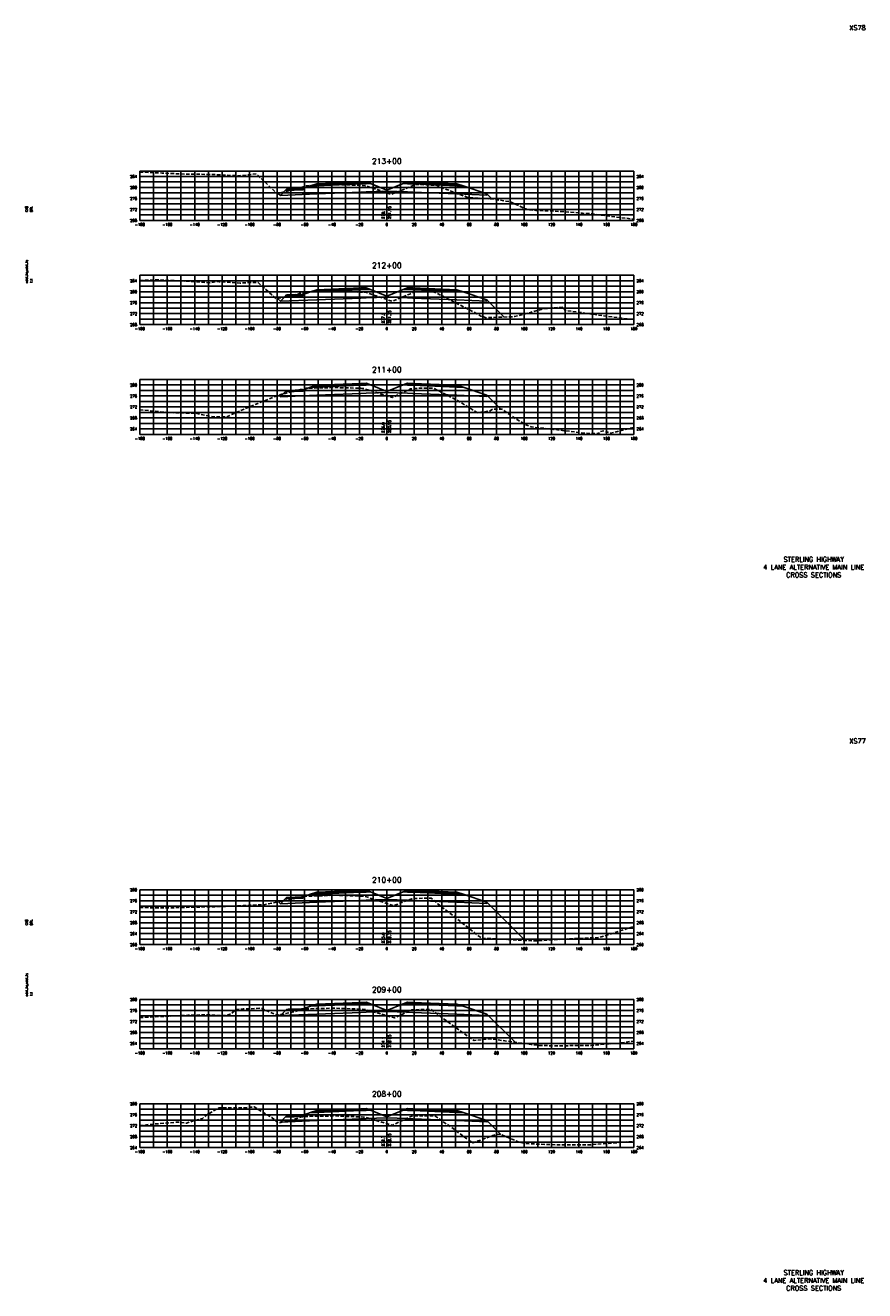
# Model space of a CAD drawing. Extents: x 37 to 9410, y 16 to 8218.
# Tile 50 of 110: x 2957 to 3568, y 6256 to 7178. Entities that reach past the tile are written whole.
import ezdxf
from ezdxf.enums import TextEntityAlignment as Align

# ---------------------------------------------------------------- set-up
doc = ezdxf.new("R2010")
doc.units = 0
doc.header["$LTSCALE"] = 20
doc.header["$MEASUREMENT"] = 0
doc.linetypes.add('HIDDEN_050%', pattern=[0.1875, 0.125, -0.0625])
for name, color, linetype in [('S-AT-TXT175', 6, 'Continuous'), ('S-AT-TXT80', 1, 'Continuous'), ('XDATUM', 3, 'Continuous'), ('XEG', 1, 'HIDDEN_050%'), ('XFG', 2, 'Continuous'), ('XGRID', 251, 'Continuous'), ('XGRIDT', 2, 'Continuous'), ('XREF-BORDER', 7, 'Continuous')]:
    doc.layers.add(name, color=color, linetype=linetype)
doc.styles.add('L100', font='simplex.shx', dxfattribs={"height": 2})
doc.styles.add('L175', font='ROMANSM.shx', dxfattribs={"height": 3.5})
doc.styles.add('L80', font='ROMANSM.shx', dxfattribs={"height": 1.6})

# ---------------------------------------------------------------- blocks, each defined once
blk = doc.blocks.new('03025_00_att1')
at = {"layer": 'S-AT-TXT175', "style": 'L175'}
for tag, p in [('NUM', (32.402, 20.822)), ('LINE1', (30.64, 1.444)), ('LINE2', (30.64, 1.161)), ('LINE3', (30.64, 0.877))]:
    blk.add_attdef(tag, text='', height=0.175, dxfattribs=at).set_placement(p, align=Align.CENTER)
at = {"layer": 'S-AT-TXT80', "style": 'L80'}
for tag, p in [('DESIGNED', (2.094, 14.201)), ('CHECKED', (2.265, 14.201)), ('DRAFTED', (2.436, 14.201)), ('PCTB', (2.094, 11.605)), ('PSCALE', (2.265, 11.605)), ('PVIEW', (2.436, 11.605))]:
    blk.add_attdef(tag, p, '', height=0.08, rotation=90, dxfattribs=at)

msp = doc.modelspace()

# ---------------------------------------------------------------- linework, layer by layer
at = {"layer": 'XDATUM', "flags": 128}
for points in [[(3140.91, 7055.71), (3142.41, 7054.21), (3169, 7055.27), (3201, 7056.55), (3205, 7056.71), (3220, 7057.31), (3235, 7056.71), (3239, 7056.55), (3271, 7055.27), (3293, 7054.39), (3293, 7055.28), (3296.71, 7051.57)], [(3140.34, 6979.09), (3142.41, 6977.02), (3169, 6978.09), (3201, 6979.37), (3205, 6979.53), (3220, 6980.13), (3235, 6979.53), (3239, 6979.37), (3271, 6978.09), (3293, 6977.21), (3293, 6978.09), (3305.55, 6965.54)], [(3141.36, 6908.48), (3142.41, 6907.42), (3169, 6908.49), (3201, 6909.77), (3205, 6909.93), (3220, 6910.53), (3235, 6909.93), (3239, 6909.77), (3271, 6908.49), (3293, 6907.61), (3293, 6908.49), (3303.06, 6898.43)], [(3141.01, 6539.22), (3142.41, 6537.82), (3169, 6538.89), (3201, 6540.17), (3205, 6540.33), (3220, 6540.93), (3235, 6540.33), (3239, 6540.17), (3271, 6538.89), (3293, 6538.01), (3293, 6538.89), (3320.85, 6511.04)], [(3141.75, 6456.88), (3142.41, 6456.22), (3169, 6457.29), (3201, 6458.57), (3205, 6458.73), (3220, 6459.33), (3235, 6458.73), (3239, 6458.57), (3271, 6457.29), (3293, 6456.41), (3293, 6457.29), (3313.42, 6436.88)], [(3142.02, 6378.23), (3142.41, 6378.62), (3169, 6379.69), (3201, 6380.97), (3205, 6381.13), (3220, 6381.73), (3235, 6381.13), (3239, 6380.97), (3271, 6379.69), (3293, 6378.81), (3293, 6379.69), (3303.04, 6369.65)]]:
    msp.add_lwpolyline(points, dxfattribs=at)
at = {"layer": 'XEG', "flags": 128}
for points in [[(3040, 7071.23), (3056.33, 7070.49), (3073.92, 7069.73), (3091.01, 7069.51), (3095.86, 7069.33), (3111.78, 7068.54), (3112.95, 7068.54), (3114.28, 7068.7), (3119.9, 7069.33), (3124.89, 7069.83), (3129.44, 7065.61), (3140.03, 7055.49), (3152.32, 7058.5), (3154.59, 7059.05), (3159.15, 7060.44), (3160.51, 7060.95), (3160.76, 7061.05), (3161.4, 7061.28), (3172.1, 7061.78), (3181.72, 7062.12), (3197.78, 7061.68), (3201.21, 7061.56), (3204.29, 7061.25), (3204.68, 7061.22), (3220, 7056.1), (3221.94, 7055.46), (3223.44, 7054.96), (3239.88, 7061.82), (3240.98, 7062.28), (3242.25, 7062.2), (3255.02, 7061.65), (3256.08, 7061.64), (3258.92, 7060.31), (3278.88, 7052.79), (3295.49, 7051.75), (3309.68, 7049.67), (3321.19, 7044.35), (3322.42, 7043.88), (3328.47, 7043.33), (3349.12, 7042.38), (3362.68, 7041.19), (3367.46, 7040.91), (3368.16, 7040.99), (3369.39, 7040.8), (3375.28, 7039.99), (3400, 7036.87)], [(3040, 6992.28), (3053.03, 6992.65), (3080.74, 6991.36), (3091.04, 6990.55), (3096.54, 6991.5), (3097.74, 6991.27), (3109.57, 6990.55), (3110.04, 6990.52), (3110.12, 6990.52), (3113.08, 6990.32), (3122.25, 6990.83), (3126.2, 6990.61), (3136.23, 6981.8), (3139.25, 6978.86), (3140.41, 6979.11), (3155.25, 6982.27), (3156.4, 6982.65), (3159.57, 6983.21), (3160.18, 6983.39), (3161.19, 6983.74), (3166.74, 6983.89), (3182.02, 6984.34), (3195.71, 6983.88), (3201.21, 6983.69), (3202.55, 6983.59), (3204.98, 6983.49), (3218.69, 6978.78), (3220, 6978.33), (3224.03, 6976.98), (3236.73, 6982.28), (3240.1, 6983.85), (3246.03, 6984.02), (3247.41, 6984.02), (3254.57, 6983.78), (3285.56, 6967.99), (3288.62, 6966.21), (3292.5, 6965.04), (3313.14, 6965.83), (3324.59, 6968.9), (3333.21, 6971.29), (3341.56, 6972.3), (3348.62, 6972.67), (3350.04, 6970.4), (3394.11, 6964.24), (3396.31, 6964.11), (3399.44, 6963.94), (3400, 6963.86)], [(3040, 6897.97), (3060.65, 6895.88), (3081.18, 6895.37), (3090.76, 6893.21), (3094.68, 6892.89), (3096.35, 6892.85), (3103.2, 6892.76), (3108.68, 6895.22), (3126.02, 6902.54), (3130.34, 6904.31), (3137.91, 6907.31), (3143.45, 6909.19), (3154.59, 6912.26), (3156.74, 6912.66), (3160.67, 6913.49), (3161.01, 6913.57), (3161.31, 6913.61), (3170.9, 6913.86), (3178.3, 6914.04), (3181.84, 6914.14), (3195.63, 6913.79), (3201.08, 6913.64), (3202.35, 6913.53), (3203.26, 6913.39), (3211.48, 6910.84), (3220, 6908.09), (3224.06, 6906.78), (3229.23, 6909.37), (3237.32, 6913.21), (3242.63, 6913.57), (3248.28, 6913.74), (3254.01, 6913.65), (3270.93, 6905.05), (3286.28, 6895.73), (3295.29, 6897.22), (3297.11, 6898.38), (3303.71, 6898.44), (3314.88, 6890.72), (3321.97, 6886.63), (3325.1, 6885.44), (3341.56, 6883.61), (3366.79, 6880.64), (3374.57, 6880.61), (3375.05, 6881.97), (3378.13, 6882.63), (3383.11, 6880.8), (3400, 6885.09)], [(3040, 6535.02), (3060.29, 6534.8), (3092.1, 6535.61), (3096.18, 6535.63), (3097.31, 6535.68), (3115.65, 6536.41), (3118.83, 6536.58), (3120.67, 6536.77), (3130.28, 6537.09), (3151.25, 6541.26), (3153.6, 6541.79), (3154.6, 6541.98), (3157.23, 6542.54), (3158, 6542.73), (3159.79, 6543.26), (3170.45, 6543.61), (3175.29, 6543.71), (3177.32, 6543.84), (3181.95, 6544.02), (3184.52, 6543.94), (3201.12, 6543.41), (3203.3, 6543.31), (3203.89, 6543.26), (3206.18, 6542.5), (3220, 6538.04), (3225.14, 6536.38), (3226.67, 6536.98), (3238.12, 6541.5), (3239.46, 6541.61), (3250.44, 6541.91), (3252.29, 6541.94), (3259.28, 6536.13), (3289, 6512.7), (3321.47, 6511.01), (3326.46, 6510.68), (3358.13, 6512.46), (3371.73, 6512.98), (3374.78, 6513.11), (3400, 6521.25)], [(3040, 6454.83), (3074.97, 6456.5), (3090.3, 6456.94), (3098.3, 6456.44), (3102.74, 6456.35), (3105.77, 6457.19), (3110.27, 6460.6), (3115.34, 6461.16), (3123.97, 6461.38), (3127.72, 6461.65), (3128.98, 6461.38), (3139.86, 6456.55), (3143.27, 6457.15), (3152.42, 6458.93), (3156.97, 6460.51), (3158.32, 6460.98), (3160.74, 6461.17), (3161.52, 6461.23), (3172, 6461.45), (3181.38, 6461.67), (3186.49, 6461.5), (3201.12, 6461), (3203.88, 6460.69), (3204.49, 6460.64), (3220, 6456.18), (3223.04, 6455.31), (3225.52, 6454.58), (3236.33, 6459.56), (3238.19, 6460.41), (3240.13, 6460.51), (3249.45, 6460.75), (3252.3, 6460.69), (3261.68, 6453.75), (3283.57, 6438.07), (3294.01, 6439.35), (3300.54, 6438.65), (3325.15, 6435.26), (3329.81, 6434.59), (3341.21, 6434.25), (3368.57, 6434.47), (3378.26, 6435.43), (3382.68, 6435.66), (3387.75, 6435.89), (3400, 6437.72)], [(3040, 6376.04), (3047.54, 6376.92), (3067.54, 6378.64), (3073.93, 6377.76), (3079.55, 6379.71), (3085.64, 6381.22), (3088.85, 6383.92), (3097.78, 6389.14), (3110.69, 6388.94), (3111.76, 6388.99), (3113.02, 6388.91), (3123.39, 6389.69), (3136.23, 6381.87), (3140.63, 6377.93), (3142.71, 6378.38), (3150.98, 6380.06), (3155.52, 6381.71), (3157.83, 6382.5), (3160.3, 6382.69), (3161.25, 6382.78), (3170.91, 6382.93), (3181.59, 6383.11), (3187.84, 6382.88), (3201.01, 6382.44), (3203.01, 6382.28), (3204.67, 6382.18), (3218.36, 6377.99), (3220, 6377.48), (3223.94, 6376.24), (3234.03, 6381.03), (3238.84, 6383.26), (3242.42, 6383.3), (3251.84, 6383.25), (3255.04, 6383.24), (3267.04, 6374.75), (3282.64, 6363.44), (3296.47, 6368.49), (3299.8, 6369.59), (3302.85, 6369.73), (3315.83, 6364.24), (3322.15, 6362.92), (3344.83, 6362), (3349.54, 6362.08), (3354.89, 6362.1), (3368.42, 6362.15), (3399.7, 6364.54), (3400, 6364.56)]]:
    msp.add_lwpolyline(points, dxfattribs=at)
at = {"layer": 'XFG', "flags": 128}
for points in [[(3220, 7058.05), (3208.05, 7062.83), (3205, 7062.71), (3201, 7062.55), (3169, 7061.27), (3164.43, 7061.09), (3159, 7059.28), (3159, 7058.28), (3145.96, 7057.76), (3142.41, 7054.21), (3169, 7055.27), (3201, 7056.55), (3205, 7056.71), (3220, 7057.31), (3220, 7058.05)], [(3159, 7059.28), (3158, 7059.24), (3158, 7058.9), (3148, 7058.5), (3148, 7058.84), (3147, 7058.8), (3145.96, 7057.76), (3159, 7058.28), (3159, 7059.28)], [(3158, 7059.24), (3148, 7058.84), (3148, 7058.5), (3158, 7058.9), (3158, 7059.24)], [(3205, 7063.05), (3201, 7062.89), (3169, 7061.61), (3169, 7062.61), (3164.43, 7061.09), (3169, 7061.27), (3201, 7062.55), (3205, 7062.71), (3208.05, 7062.83), (3205, 7064.05), (3205, 7063.05)], [(3205, 7064.05), (3201, 7063.89), (3169, 7062.61), (3169, 7062.27), (3201, 7063.55), (3205, 7063.71), (3205, 7064.05)], [(3205, 7063.71), (3201, 7063.55), (3169, 7062.27), (3169, 7061.61), (3201, 7062.89), (3205, 7063.05), (3205, 7063.71)], [(3220, 7058.05), (3231.95, 7062.83), (3235, 7062.71), (3239, 7062.55), (3271, 7061.27), (3275.57, 7061.09), (3293, 7055.28), (3293, 7054.39), (3271, 7055.27), (3239, 7056.55), (3235, 7056.71), (3220, 7057.31)], [(3235, 7064.05), (3231.95, 7062.83), (3235, 7062.71), (3239, 7062.55), (3271, 7061.27), (3275.57, 7061.09), (3271, 7062.61), (3271, 7061.61), (3239, 7062.89), (3235, 7063.05), (3235, 7064.05)], [(3235, 7064.05), (3235, 7063.71), (3239, 7063.55), (3271, 7062.27), (3271, 7062.61), (3239, 7063.89), (3235, 7064.05)], [(3235, 7063.71), (3235, 7063.05), (3239, 7062.89), (3271, 7061.61), (3271, 7062.27), (3239, 7063.55), (3235, 7063.71)], [(3142.41, 7054.21), (3142.41, 7054.21), (3140.91, 7055.71)], [(3293, 7055.28), (3293, 7055.28), (3296.71, 7051.57)], [(3220, 6980.87), (3208.05, 6985.65), (3205, 6985.53), (3201, 6985.37), (3169, 6984.09), (3164.43, 6983.9), (3159, 6982.09), (3159, 6981.09), (3145.96, 6980.57), (3142.41, 6977.02), (3169, 6978.09), (3201, 6979.37), (3205, 6979.53), (3220, 6980.13), (3220, 6980.87)], [(3205, 6985.87), (3201, 6985.71), (3169, 6984.43), (3169, 6985.43), (3164.43, 6983.9), (3169, 6984.09), (3201, 6985.37), (3205, 6985.53), (3208.05, 6985.65), (3205, 6986.87), (3205, 6985.87)], [(3205, 6986.87), (3201, 6986.71), (3169, 6985.43), (3169, 6985.09), (3201, 6986.37), (3205, 6986.53), (3205, 6986.87)], [(3205, 6986.53), (3201, 6986.37), (3169, 6985.09), (3169, 6984.43), (3201, 6985.71), (3205, 6985.87), (3205, 6986.53)], [(3220, 6980.87), (3231.95, 6985.65), (3235, 6985.53), (3239, 6985.37), (3271, 6984.09), (3275.57, 6983.9), (3293, 6978.09), (3293, 6977.21), (3271, 6978.09), (3239, 6979.37), (3235, 6979.53), (3220, 6980.13)], [(3235, 6986.87), (3231.95, 6985.65), (3235, 6985.53), (3239, 6985.37), (3271, 6984.09), (3275.57, 6983.9), (3271, 6985.43), (3271, 6984.43), (3239, 6985.71), (3235, 6985.87), (3235, 6986.87)], [(3235, 6986.87), (3235, 6986.53), (3239, 6986.37), (3271, 6985.09), (3271, 6985.43), (3239, 6986.71), (3235, 6986.87)], [(3235, 6986.53), (3235, 6985.87), (3239, 6985.71), (3271, 6984.43), (3271, 6985.09), (3239, 6986.37), (3235, 6986.53)], [(3142.41, 6977.02), (3142.41, 6977.02), (3140.34, 6979.09)], [(3159, 6982.09), (3158, 6982.05), (3158, 6981.71), (3148, 6981.31), (3148, 6981.65), (3147, 6981.61), (3145.96, 6980.57), (3159, 6981.09), (3159, 6982.09)], [(3158, 6982.05), (3148, 6981.65), (3148, 6981.31), (3158, 6981.71), (3158, 6982.05)], [(3293, 6978.09), (3293, 6978.09), (3305.55, 6965.54)], [(3220, 6911.27), (3208.05, 6916.05), (3205, 6915.93), (3201, 6915.77), (3169, 6914.49), (3164.43, 6914.3), (3159, 6912.49), (3159, 6911.49), (3145.96, 6910.97), (3142.41, 6907.42), (3169, 6908.49), (3201, 6909.77), (3205, 6909.93), (3220, 6910.53), (3220, 6911.27)], [(3159, 6912.49), (3158, 6912.45), (3158, 6912.11), (3148, 6911.71), (3148, 6912.05), (3147, 6912.01), (3145.96, 6910.97), (3159, 6911.49), (3159, 6912.49)], [(3158, 6912.45), (3148, 6912.05), (3148, 6911.71), (3158, 6912.11), (3158, 6912.45)], [(3205, 6916.27), (3201, 6916.11), (3169, 6914.83), (3169, 6915.83), (3164.43, 6914.3), (3169, 6914.49), (3201, 6915.77), (3205, 6915.93), (3208.05, 6916.05), (3205, 6917.27), (3205, 6916.27)], [(3205, 6917.27), (3201, 6917.11), (3169, 6915.83), (3169, 6915.49), (3201, 6916.77), (3205, 6916.93), (3205, 6917.27)], [(3205, 6916.93), (3201, 6916.77), (3169, 6915.49), (3169, 6914.83), (3201, 6916.11), (3205, 6916.27), (3205, 6916.93)], [(3220, 6911.27), (3231.95, 6916.05), (3235, 6915.93), (3239, 6915.77), (3271, 6914.49), (3275.57, 6914.3), (3293, 6908.49), (3293, 6907.61), (3271, 6908.49), (3239, 6909.77), (3235, 6909.93), (3220, 6910.53)], [(3235, 6917.27), (3231.95, 6916.05), (3235, 6915.93), (3239, 6915.77), (3271, 6914.49), (3275.57, 6914.3), (3271, 6915.83), (3271, 6914.83), (3239, 6916.11), (3235, 6916.27), (3235, 6917.27)], [(3235, 6917.27), (3235, 6916.93), (3239, 6916.77), (3271, 6915.49), (3271, 6915.83), (3239, 6917.11), (3235, 6917.27)], [(3235, 6916.93), (3235, 6916.27), (3239, 6916.11), (3271, 6914.83), (3271, 6915.49), (3239, 6916.77), (3235, 6916.93)], [(3142.41, 6907.42), (3142.41, 6907.42), (3141.36, 6908.48)], [(3293, 6908.49), (3293, 6908.49), (3303.06, 6898.43)], [(3220, 6541.67), (3208.05, 6546.45), (3205, 6546.33), (3201, 6546.17), (3169, 6544.89), (3164.43, 6544.7), (3159, 6542.89), (3159, 6541.89), (3145.96, 6541.37), (3142.41, 6537.82), (3169, 6538.89), (3201, 6540.17), (3205, 6540.33), (3220, 6540.93), (3220, 6541.67)], [(3159, 6542.89), (3158, 6542.85), (3158, 6542.51), (3148, 6542.11), (3148, 6542.45), (3147, 6542.41), (3145.96, 6541.37), (3159, 6541.89), (3159, 6542.89)], [(3158, 6542.85), (3148, 6542.45), (3148, 6542.11), (3158, 6542.51), (3158, 6542.85)], [(3205, 6546.67), (3201, 6546.51), (3169, 6545.23), (3169, 6546.23), (3164.43, 6544.7), (3169, 6544.89), (3201, 6546.17), (3205, 6546.33), (3208.05, 6546.45), (3205, 6547.67), (3205, 6546.67)], [(3205, 6547.67), (3201, 6547.51), (3169, 6546.23), (3169, 6545.89), (3201, 6547.17), (3205, 6547.33), (3205, 6547.67)], [(3205, 6547.33), (3201, 6547.17), (3169, 6545.89), (3169, 6545.23), (3201, 6546.51), (3205, 6546.67), (3205, 6547.33)], [(3220, 6541.67), (3231.95, 6546.45), (3235, 6546.33), (3239, 6546.17), (3271, 6544.89), (3275.57, 6544.7), (3293, 6538.89), (3293, 6538.01), (3271, 6538.89), (3239, 6540.17), (3235, 6540.33), (3220, 6540.93)], [(3235, 6547.67), (3231.95, 6546.45), (3235, 6546.33), (3239, 6546.17), (3271, 6544.89), (3275.57, 6544.7), (3271, 6546.23), (3271, 6545.23), (3239, 6546.51), (3235, 6546.67), (3235, 6547.67)], [(3235, 6547.67), (3235, 6547.33), (3239, 6547.17), (3271, 6545.89), (3271, 6546.23), (3239, 6547.51), (3235, 6547.67)], [(3235, 6547.33), (3235, 6546.67), (3239, 6546.51), (3271, 6545.23), (3271, 6545.89), (3239, 6547.17), (3235, 6547.33)], [(3142.41, 6537.82), (3142.41, 6537.82), (3141.01, 6539.22)], [(3293, 6538.89), (3293, 6538.89), (3320.85, 6511.04)], [(3220, 6460.07), (3208.05, 6464.85), (3205, 6464.73), (3201, 6464.57), (3169, 6463.29), (3164.43, 6463.1), (3159, 6461.29), (3159, 6460.29), (3145.96, 6459.77), (3142.41, 6456.22), (3169, 6457.29), (3201, 6458.57), (3205, 6458.73), (3220, 6459.33), (3220, 6460.07)], [(3159, 6461.29), (3158, 6461.25), (3158, 6460.91), (3148, 6460.51), (3148, 6460.85), (3147, 6460.81), (3145.96, 6459.77), (3159, 6460.29), (3159, 6461.29)], [(3158, 6461.25), (3148, 6460.85), (3148, 6460.51), (3158, 6460.91), (3158, 6461.25)], [(3205, 6465.07), (3201, 6464.91), (3169, 6463.63), (3169, 6464.63), (3164.43, 6463.1), (3169, 6463.29), (3201, 6464.57), (3205, 6464.73), (3208.05, 6464.85), (3205, 6466.07), (3205, 6465.07)], [(3205, 6466.07), (3201, 6465.91), (3169, 6464.63), (3169, 6464.29), (3201, 6465.57), (3205, 6465.73), (3205, 6466.07)], [(3205, 6465.73), (3201, 6465.57), (3169, 6464.29), (3169, 6463.63), (3201, 6464.91), (3205, 6465.07), (3205, 6465.73)], [(3220, 6460.07), (3231.95, 6464.85), (3235, 6464.73), (3239, 6464.57), (3271, 6463.29), (3275.57, 6463.1), (3293, 6457.29), (3293, 6456.41), (3271, 6457.29), (3239, 6458.57), (3235, 6458.73), (3220, 6459.33)], [(3235, 6466.07), (3231.95, 6464.85), (3235, 6464.73), (3239, 6464.57), (3271, 6463.29), (3275.57, 6463.1), (3271, 6464.63), (3271, 6463.63), (3239, 6464.91), (3235, 6465.07), (3235, 6466.07)], [(3235, 6466.07), (3235, 6465.73), (3239, 6465.57), (3271, 6464.29), (3271, 6464.63), (3239, 6465.91), (3235, 6466.07)], [(3235, 6465.73), (3235, 6465.07), (3239, 6464.91), (3271, 6463.63), (3271, 6464.29), (3239, 6465.57), (3235, 6465.73)], [(3142.41, 6456.22), (3142.41, 6456.22), (3141.75, 6456.88)], [(3293, 6457.29), (3293, 6457.29), (3313.42, 6436.88)], [(3220, 6382.47), (3208.05, 6387.25), (3205, 6387.13), (3201, 6386.97), (3169, 6385.69), (3164.43, 6385.5), (3159, 6383.69), (3159, 6382.69), (3145.96, 6382.17), (3142.41, 6378.62), (3169, 6379.69), (3201, 6380.97), (3205, 6381.13), (3220, 6381.73), (3220, 6382.47)], [(3205, 6387.47), (3201, 6387.31), (3169, 6386.03), (3169, 6387.03), (3164.43, 6385.5), (3169, 6385.69), (3201, 6386.97), (3205, 6387.13), (3208.05, 6387.25), (3205, 6388.47), (3205, 6387.47)], [(3205, 6388.47), (3201, 6388.31), (3169, 6387.03), (3169, 6386.69), (3201, 6387.97), (3205, 6388.13), (3205, 6388.47)], [(3205, 6388.13), (3201, 6387.97), (3169, 6386.69), (3169, 6386.03), (3201, 6387.31), (3205, 6387.47), (3205, 6388.13)], [(3220, 6382.47), (3231.95, 6387.25), (3235, 6387.13), (3239, 6386.97), (3271, 6385.69), (3275.57, 6385.5), (3293, 6379.69), (3293, 6378.81), (3271, 6379.69), (3239, 6380.97), (3235, 6381.13), (3220, 6381.73)], [(3235, 6388.47), (3231.95, 6387.25), (3235, 6387.13), (3239, 6386.97), (3271, 6385.69), (3275.57, 6385.5), (3271, 6387.03), (3271, 6386.03), (3239, 6387.31), (3235, 6387.47), (3235, 6388.47)], [(3235, 6388.47), (3235, 6388.13), (3239, 6387.97), (3271, 6386.69), (3271, 6387.03), (3239, 6388.31), (3235, 6388.47)], [(3235, 6388.13), (3235, 6387.47), (3239, 6387.31), (3271, 6386.03), (3271, 6386.69), (3239, 6387.97), (3235, 6388.13)], [(3142.41, 6378.62), (3142.41, 6378.62), (3142.02, 6378.23)], [(3159, 6383.69), (3158, 6383.65), (3158, 6383.31), (3148, 6382.91), (3148, 6383.25), (3147, 6383.21), (3145.96, 6382.17), (3159, 6382.69), (3159, 6383.69)], [(3158, 6383.65), (3148, 6383.25), (3148, 6382.91), (3158, 6383.31), (3158, 6383.65)], [(3293, 6379.69), (3293, 6379.69), (3303.04, 6369.65)]]:
    msp.add_lwpolyline(points, dxfattribs=at)
at = {"layer": 'XGRID'}
for p, q in [((3040, 7036), (3040, 7072)), ((3040, 7072), (3400, 7072)), ((3040, 7068), (3400, 7068)), ((3050, 7036), (3050, 7072)), ((3060, 7036), (3060, 7072)), ((3070, 7036), (3070, 7072)), ((3080, 7036), (3080, 7072)), ((3090, 7036), (3090, 7072)), ((3100, 7036), (3100, 7072)), ((3110, 7036), (3110, 7072)), ((3120, 7036), (3120, 7072)), ((3130, 7036), (3130, 7072)), ((3140, 7036), (3140, 7072)), ((3150, 7036), (3150, 7072)), ((3160, 7036), (3160, 7072)), ((3170, 7036), (3170, 7072)), ((3180, 7036), (3180, 7072)), ((3190, 7036), (3190, 7072)), ((3200, 7036), (3200, 7072)), ((3210, 7036), (3210, 7072)), ((3220, 7036), (3220, 7072)), ((3230, 7036), (3230, 7072)), ((3240, 7036), (3240, 7072)), ((3250, 7036), (3250, 7072)), ((3260, 7036), (3260, 7072)), ((3270, 7036), (3270, 7072)), ((3280, 7036), (3280, 7072)), ((3290, 7036), (3290, 7072)), ((3300, 7036), (3300, 7072)), ((3310, 7036), (3310, 7072)), ((3320, 7036), (3320, 7072)), ((3330, 7036), (3330, 7072)), ((3340, 7036), (3340, 7072)), ((3350, 7036), (3350, 7072)), ((3360, 7036), (3360, 7072)), ((3370, 7036), (3370, 7072)), ((3380, 7036), (3380, 7072)), ((3390, 7036), (3390, 7072)), ((3400, 7036), (3400, 7072)), ((3040, 7064), (3400, 7064)), ((3040, 7060), (3400, 7060)), ((3040, 7056), (3400, 7056)), ((3040, 7052), (3400, 7052)), ((3040, 7048), (3400, 7048)), ((3040, 7044), (3400, 7044)), ((3040, 7040), (3400, 7040)), ((3040, 7036), (3400, 7036)), ((3040, 6960), (3040, 6996)), ((3040, 6996), (3400, 6996)), ((3050, 6960), (3050, 6996)), ((3060, 6960), (3060, 6996)), ((3070, 6960), (3070, 6996)), ((3080, 6960), (3080, 6996)), ((3090, 6960), (3090, 6996)), ((3100, 6960), (3100, 6996)), ((3110, 6960), (3110, 6996)), ((3120, 6960), (3120, 6996)), ((3130, 6960), (3130, 6996)), ((3140, 6960), (3140, 6996)), ((3150, 6960), (3150, 6996)), ((3160, 6960), (3160, 6996)), ((3170, 6960), (3170, 6996)), ((3180, 6960), (3180, 6996)), ((3190, 6960), (3190, 6996)), ((3200, 6960), (3200, 6996)), ((3210, 6960), (3210, 6996)), ((3220, 6960), (3220, 6996)), ((3230, 6960), (3230, 6996)), ((3240, 6960), (3240, 6996)), ((3250, 6960), (3250, 6996)), ((3260, 6960), (3260, 6996)), ((3270, 6960), (3270, 6996)), ((3280, 6960), (3280, 6996)), ((3290, 6960), (3290, 6996)), ((3300, 6960), (3300, 6996)), ((3310, 6960), (3310, 6996)), ((3320, 6960), (3320, 6996)), ((3330, 6960), (3330, 6996)), ((3340, 6960), (3340, 6996)), ((3350, 6960), (3350, 6996)), ((3360, 6960), (3360, 6996)), ((3370, 6960), (3370, 6996)), ((3380, 6960), (3380, 6996)), ((3390, 6960), (3390, 6996)), ((3400, 6960), (3400, 6996)), ((3040, 6992), (3400, 6992)), ((3040, 6988), (3400, 6988)), ((3040, 6984), (3400, 6984)), ((3040, 6980), (3400, 6980)), ((3040, 6976), (3400, 6976)), ((3040, 6972), (3400, 6972)), ((3040, 6968), (3400, 6968)), ((3040, 6964), (3400, 6964)), ((3040, 6960), (3400, 6960)), ((3040, 6880), (3040, 6920)), ((3040, 6920), (3400, 6920)), ((3050, 6880), (3050, 6920)), ((3060, 6880), (3060, 6920)), ((3070, 6880), (3070, 6920)), ((3080, 6880), (3080, 6920)), ((3090, 6880), (3090, 6920)), ((3100, 6880), (3100, 6920)), ((3110, 6880), (3110, 6920)), ((3120, 6880), (3120, 6920)), ((3130, 6880), (3130, 6920)), ((3140, 6880), (3140, 6920)), ((3150, 6880), (3150, 6920)), ((3160, 6880), (3160, 6920)), ((3170, 6880), (3170, 6920)), ((3180, 6880), (3180, 6920)), ((3190, 6880), (3190, 6920)), ((3200, 6880), (3200, 6920)), ((3210, 6880), (3210, 6920)), ((3220, 6880), (3220, 6920)), ((3230, 6880), (3230, 6920)), ((3240, 6880), (3240, 6920)), ((3250, 6880), (3250, 6920)), ((3260, 6880), (3260, 6920)), ((3270, 6880), (3270, 6920)), ((3280, 6880), (3280, 6920)), ((3290, 6880), (3290, 6920)), ((3300, 6880), (3300, 6920)), ((3310, 6880), (3310, 6920)), ((3320, 6880), (3320, 6920)), ((3330, 6880), (3330, 6920)), ((3340, 6880), (3340, 6920)), ((3350, 6880), (3350, 6920)), ((3360, 6880), (3360, 6920)), ((3370, 6880), (3370, 6920)), ((3380, 6880), (3380, 6920)), ((3390, 6880), (3390, 6920)), ((3400, 6880), (3400, 6920)), ((3040, 6916), (3400, 6916)), ((3040, 6912), (3400, 6912)), ((3040, 6908), (3400, 6908)), ((3040, 6904), (3400, 6904)), ((3040, 6900), (3400, 6900)), ((3040, 6896), (3400, 6896)), ((3040, 6892), (3400, 6892)), ((3040, 6888), (3400, 6888)), ((3040, 6884), (3400, 6884)), ((3040, 6880), (3400, 6880)), ((3040, 6508), (3040, 6548)), ((3040, 6548), (3400, 6548)), ((3040, 6544), (3400, 6544)), ((3050, 6508), (3050, 6548)), ((3060, 6508), (3060, 6548)), ((3070, 6508), (3070, 6548)), ((3080, 6508), (3080, 6548)), ((3090, 6508), (3090, 6548)), ((3100, 6508), (3100, 6548)), ((3110, 6508), (3110, 6548)), ((3120, 6508), (3120, 6548)), ((3130, 6508), (3130, 6548)), ((3140, 6508), (3140, 6548)), ((3150, 6508), (3150, 6548)), ((3160, 6508), (3160, 6548)), ((3170, 6508), (3170, 6548)), ((3180, 6508), (3180, 6548)), ((3190, 6508), (3190, 6548)), ((3200, 6508), (3200, 6548)), ((3210, 6508), (3210, 6548)), ((3220, 6508), (3220, 6548)), ((3230, 6508), (3230, 6548)), ((3240, 6508), (3240, 6548)), ((3250, 6508), (3250, 6548)), ((3260, 6508), (3260, 6548)), ((3270, 6508), (3270, 6548)), ((3280, 6508), (3280, 6548)), ((3290, 6508), (3290, 6548)), ((3300, 6508), (3300, 6548)), ((3310, 6508), (3310, 6548)), ((3320, 6508), (3320, 6548)), ((3330, 6508), (3330, 6548)), ((3340, 6508), (3340, 6548)), ((3350, 6508), (3350, 6548)), ((3360, 6508), (3360, 6548)), ((3370, 6508), (3370, 6548)), ((3380, 6508), (3380, 6548)), ((3390, 6508), (3390, 6548)), ((3400, 6508), (3400, 6548)), ((3040, 6540), (3400, 6540)), ((3040, 6536), (3400, 6536)), ((3040, 6532), (3400, 6532)), ((3040, 6528), (3400, 6528)), ((3040, 6524), (3400, 6524)), ((3040, 6520), (3400, 6520)), ((3040, 6516), (3400, 6516)), ((3040, 6512), (3400, 6512)), ((3040, 6508), (3400, 6508)), ((3040, 6432), (3040, 6468)), ((3040, 6468), (3400, 6468)), ((3050, 6432), (3050, 6468)), ((3060, 6432), (3060, 6468)), ((3070, 6432), (3070, 6468)), ((3080, 6432), (3080, 6468)), ((3090, 6432), (3090, 6468)), ((3100, 6432), (3100, 6468)), ((3110, 6432), (3110, 6468)), ((3120, 6432), (3120, 6468)), ((3130, 6432), (3130, 6468)), ((3140, 6432), (3140, 6468)), ((3150, 6432), (3150, 6468)), ((3160, 6432), (3160, 6468)), ((3170, 6432), (3170, 6468)), ((3180, 6432), (3180, 6468)), ((3190, 6432), (3190, 6468)), ((3200, 6432), (3200, 6468)), ((3210, 6432), (3210, 6468)), ((3220, 6432), (3220, 6468)), ((3230, 6432), (3230, 6468)), ((3240, 6432), (3240, 6468)), ((3250, 6432), (3250, 6468)), ((3260, 6432), (3260, 6468)), ((3270, 6432), (3270, 6468)), ((3280, 6432), (3280, 6468)), ((3290, 6432), (3290, 6468)), ((3300, 6432), (3300, 6468)), ((3310, 6432), (3310, 6468)), ((3320, 6432), (3320, 6468)), ((3330, 6432), (3330, 6468)), ((3340, 6432), (3340, 6468)), ((3350, 6432), (3350, 6468)), ((3360, 6432), (3360, 6468)), ((3370, 6432), (3370, 6468)), ((3380, 6432), (3380, 6468)), ((3390, 6432), (3390, 6468)), ((3400, 6432), (3400, 6468)), ((3040, 6464), (3400, 6464)), ((3040, 6460), (3400, 6460)), ((3040, 6456), (3400, 6456)), ((3040, 6452), (3400, 6452)), ((3040, 6448), (3400, 6448)), ((3040, 6444), (3400, 6444)), ((3040, 6440), (3400, 6440)), ((3040, 6436), (3400, 6436)), ((3040, 6432), (3400, 6432)), ((3040, 6360), (3040, 6392)), ((3040, 6392), (3400, 6392)), ((3040, 6388), (3400, 6388)), ((3040, 6384), (3400, 6384)), ((3050, 6360), (3050, 6392)), ((3060, 6360), (3060, 6392)), ((3070, 6360), (3070, 6392)), ((3080, 6360), (3080, 6392)), ((3090, 6360), (3090, 6392)), ((3100, 6360), (3100, 6392)), ((3110, 6360), (3110, 6392)), ((3120, 6360), (3120, 6392)), ((3130, 6360), (3130, 6392)), ((3140, 6360), (3140, 6392)), ((3150, 6360), (3150, 6392)), ((3160, 6360), (3160, 6392)), ((3170, 6360), (3170, 6392)), ((3180, 6360), (3180, 6392)), ((3190, 6360), (3190, 6392)), ((3200, 6360), (3200, 6392)), ((3210, 6360), (3210, 6392)), ((3220, 6360), (3220, 6392)), ((3230, 6360), (3230, 6392)), ((3240, 6360), (3240, 6392)), ((3250, 6360), (3250, 6392)), ((3260, 6360), (3260, 6392)), ((3270, 6360), (3270, 6392)), ((3280, 6360), (3280, 6392)), ((3290, 6360), (3290, 6392)), ((3300, 6360), (3300, 6392)), ((3310, 6360), (3310, 6392)), ((3320, 6360), (3320, 6392)), ((3330, 6360), (3330, 6392)), ((3340, 6360), (3340, 6392)), ((3350, 6360), (3350, 6392)), ((3360, 6360), (3360, 6392)), ((3370, 6360), (3370, 6392)), ((3380, 6360), (3380, 6392)), ((3390, 6360), (3390, 6392)), ((3400, 6360), (3400, 6392)), ((3040, 6380), (3400, 6380)), ((3040, 6376), (3400, 6376)), ((3040, 6372), (3400, 6372)), ((3040, 6368), (3400, 6368)), ((3040, 6364), (3400, 6364)), ((3040, 6360), (3400, 6360))]:
    msp.add_line(p, q, dxfattribs=at)

# ---------------------------------------------------------------- block references
at = {"layer": 'XREF-BORDER'}
ref = msp.add_blockref('03025_00_att1', (2916.45, 6758.23), dxfattribs=dict(at, xscale=20, yscale=20, zscale=20))
ref.add_attrib('LINE1', 'STERLING HIGHWAY', dxfattribs={"layer": 'S-AT-TXT175', "height": 3.5, "style": 'L175'}).set_placement((3531.07, 6787.1), align=Align.CENTER)
ref.add_attrib('LINE2', '4 LANE ALTERNATIVE MAIN LINE', dxfattribs={"layer": 'S-AT-TXT175', "height": 3.5, "style": 'L175'}).set_placement((3531.07, 6781.44), align=Align.CENTER)
ref.add_attrib('LINE3', 'CROSS SECTIONS', dxfattribs={"layer": 'S-AT-TXT175', "height": 3.5, "style": 'L175'}).set_placement((3531.07, 6775.77), align=Align.CENTER)
ref.add_attrib('NUM', 'XS78', dxfattribs={"layer": 'S-AT-TXT175', "height": 3.5, "style": 'L175'}).set_placement((3563, 7174.66), align=Align.CENTER)
ref.add_attrib('DESIGNED', 'CAB', (2958.34, 7042.25), dxfattribs={"layer": 'S-AT-TXT80', "height": 1.6, "rotation": 90, "style": 'L80'})
ref.add_attrib('CHECKED', 'DRL', (2961.75, 7042.25), dxfattribs={"layer": 'S-AT-TXT80', "height": 1.6, "rotation": 90, "style": 'L80'})
ref.add_attrib('PCTB', 'adot_hs,adot_fs', (2958.34, 6990.32), dxfattribs={"layer": 'S-AT-TXT80', "height": 1.6, "rotation": 90, "style": 'L80'})
ref.add_attrib('PSCALE', '1:1', (2961.75, 6990.32), dxfattribs={"layer": 'S-AT-TXT80', "height": 1.6, "rotation": 90, "style": 'L80'})
ref = msp.add_blockref('03025_00_att1', (2916.45, 6238.23), dxfattribs=dict(at, xscale=20, yscale=20, zscale=20))
ref.add_attrib('LINE1', 'STERLING HIGHWAY', dxfattribs={"layer": 'S-AT-TXT175', "height": 3.5, "style": 'L175'}).set_placement((3531.07, 6267.1), align=Align.CENTER)
ref.add_attrib('LINE2', '4 LANE ALTERNATIVE MAIN LINE', dxfattribs={"layer": 'S-AT-TXT175', "height": 3.5, "style": 'L175'}).set_placement((3531.07, 6261.44), align=Align.CENTER)
ref.add_attrib('LINE3', 'CROSS SECTIONS', dxfattribs={"layer": 'S-AT-TXT175', "height": 3.5, "style": 'L175'}).set_placement((3531.07, 6255.77), align=Align.CENTER)
ref.add_attrib('NUM', 'XS77', dxfattribs={"layer": 'S-AT-TXT175', "height": 3.5, "style": 'L175'}).set_placement((3563, 6654.66), align=Align.CENTER)
ref.add_attrib('DESIGNED', 'CAB', (2958.34, 6522.25), dxfattribs={"layer": 'S-AT-TXT80', "height": 1.6, "rotation": 90, "style": 'L80'})
ref.add_attrib('CHECKED', 'DRL', (2961.75, 6522.25), dxfattribs={"layer": 'S-AT-TXT80', "height": 1.6, "rotation": 90, "style": 'L80'})
ref.add_attrib('PCTB', 'adot_hs,adot_fs', (2958.34, 6470.32), dxfattribs={"layer": 'S-AT-TXT80', "height": 1.6, "rotation": 90, "style": 'L80'})
ref.add_attrib('PSCALE', '1:1', (2961.75, 6470.32), dxfattribs={"layer": 'S-AT-TXT80', "height": 1.6, "rotation": 90, "style": 'L80'})

# ---------------------------------------------------------------- texts
at = {"layer": 'XGRIDT', "style": 'L100'}
for s, p in [('213+00', (3220, 7076)), ('212+00', (3220, 7000)), ('211+00', (3220, 6924)), ('210+00', (3220, 6552)), ('209+00', (3220, 6472)), ('208+00', (3220, 6396))]:
    msp.add_text(s, height=4, dxfattribs=at).set_placement(p, align=Align.BOTTOM_CENTER)
for s, p in [('284', (3038, 7068)), ('280', (3038, 7060)), ('276', (3038, 7052)), ('272', (3038, 7044)), ('268', (3038, 7036)), ('284', (3038, 6992)), ('280', (3038, 6984)), ('276', (3038, 6976)), ('272', (3038, 6968)), ('268', (3038, 6960)), ('280', (3038, 6916)), ('276', (3038, 6908)), ('272', (3038, 6900)), ('268', (3038, 6892)), ('264', (3038, 6884)), ('280', (3038, 6548)), ('276', (3038, 6540)), ('272', (3038, 6532)), ('268', (3038, 6524)), ('264', (3038, 6516)), ('260', (3038, 6508)), ('280', (3038, 6468)), ('276', (3038, 6460)), ('272', (3038, 6452)), ('268', (3038, 6444)), ('264', (3038, 6436)), ('280', (3038, 6392)), ('276', (3038, 6384)), ('272', (3038, 6376)), ('268', (3038, 6368)), ('264', (3038, 6360))]:
    msp.add_text(s, height=2, dxfattribs=at).set_placement(p, align=Align.MIDDLE_RIGHT)
for s, p in [('284', (3402, 7068)), ('280', (3402, 7060)), ('276', (3402, 7052)), ('272', (3402, 7044)), ('268', (3402, 7036)), ('284', (3402, 6992)), ('280', (3402, 6984)), ('276', (3402, 6976)), ('272', (3402, 6968)), ('268', (3402, 6960)), ('280', (3402, 6916)), ('276', (3402, 6908)), ('272', (3402, 6900)), ('268', (3402, 6892)), ('264', (3402, 6884)), ('280', (3402, 6548)), ('276', (3402, 6540)), ('272', (3402, 6532)), ('268', (3402, 6524)), ('264', (3402, 6516)), ('260', (3402, 6508)), ('280', (3402, 6468)), ('276', (3402, 6460)), ('272', (3402, 6452)), ('268', (3402, 6444)), ('264', (3402, 6436)), ('280', (3402, 6392)), ('276', (3402, 6384)), ('272', (3402, 6376)), ('268', (3402, 6368)), ('264', (3402, 6360))]:
    msp.add_text(s, height=2, dxfattribs=at).set_placement(p, align=Align.MIDDLE_LEFT)
for s, p in [('278.1', (3219, 7037)), ('277.2', (3219, 6961)), ('276.0', (3219, 6881)), ('275.0', (3219, 6509)), ('274.1', (3219, 6433)), ('272.7', (3219, 6361))]:
    msp.add_text(s, height=2, rotation=90, dxfattribs=at).set_placement(p, align=Align.BOTTOM_LEFT)
for s, p in [('281.95', (3221, 7037)), ('281.35', (3221, 6961)), ('280.55', (3221, 6881)), ('279.75', (3221, 6509)), ('278.95', (3221, 6433)), ('278.15', (3221, 6361))]:
    msp.add_text(s, height=2, rotation=90, dxfattribs=at).set_placement(p, align=Align.TOP_LEFT)
for s, p in [('-180', (3040, 7034)), ('-160', (3060, 7034)), ('-140', (3080, 7034)), ('-120', (3100, 7034)), ('-100', (3120, 7034)), ('-80', (3140, 7034)), ('-60', (3160, 7034)), ('-40', (3180, 7034)), ('-20', (3200, 7034)), ('0', (3220, 7034)), ('20', (3240, 7034)), ('40', (3260, 7034)), ('60', (3280, 7034)), ('80', (3300, 7034)), ('100', (3320, 7034)), ('120', (3340, 7034)), ('140', (3360, 7034)), ('160', (3380, 7034)), ('180', (3400, 7034)), ('-180', (3040, 6958)), ('-160', (3060, 6958)), ('-140', (3080, 6958)), ('-120', (3100, 6958)), ('-100', (3120, 6958)), ('-80', (3140, 6958)), ('-60', (3160, 6958)), ('-40', (3180, 6958)), ('-20', (3200, 6958)), ('0', (3220, 6958)), ('20', (3240, 6958)), ('40', (3260, 6958)), ('60', (3280, 6958)), ('80', (3300, 6958)), ('100', (3320, 6958)), ('120', (3340, 6958)), ('140', (3360, 6958)), ('160', (3380, 6958)), ('180', (3400, 6958)), ('-180', (3040, 6878)), ('-160', (3060, 6878)), ('-140', (3080, 6878)), ('-120', (3100, 6878)), ('-100', (3120, 6878)), ('-80', (3140, 6878)), ('-60', (3160, 6878)), ('-40', (3180, 6878)), ('-20', (3200, 6878)), ('0', (3220, 6878)), ('20', (3240, 6878)), ('40', (3260, 6878)), ('60', (3280, 6878)), ('80', (3300, 6878)), ('100', (3320, 6878)), ('120', (3340, 6878)), ('140', (3360, 6878)), ('160', (3380, 6878)), ('180', (3400, 6878)), ('-180', (3040, 6506)), ('-160', (3060, 6506)), ('-140', (3080, 6506)), ('-120', (3100, 6506)), ('-100', (3120, 6506)), ('-80', (3140, 6506)), ('-60', (3160, 6506)), ('-40', (3180, 6506)), ('-20', (3200, 6506)), ('0', (3220, 6506)), ('20', (3240, 6506)), ('40', (3260, 6506)), ('60', (3280, 6506)), ('80', (3300, 6506)), ('100', (3320, 6506)), ('120', (3340, 6506)), ('140', (3360, 6506)), ('160', (3380, 6506)), ('180', (3400, 6506)), ('-180', (3040, 6430)), ('-160', (3060, 6430)), ('-140', (3080, 6430)), ('-120', (3100, 6430)), ('-100', (3120, 6430)), ('-80', (3140, 6430)), ('-60', (3160, 6430)), ('-40', (3180, 6430)), ('-20', (3200, 6430)), ('0', (3220, 6430)), ('20', (3240, 6430)), ('40', (3260, 6430)), ('60', (3280, 6430)), ('80', (3300, 6430)), ('100', (3320, 6430)), ('120', (3340, 6430)), ('140', (3360, 6430)), ('160', (3380, 6430)), ('180', (3400, 6430)), ('-180', (3040, 6358)), ('-160', (3060, 6358)), ('-140', (3080, 6358)), ('-120', (3100, 6358)), ('-100', (3120, 6358)), ('-80', (3140, 6358)), ('-60', (3160, 6358)), ('-40', (3180, 6358)), ('-20', (3200, 6358)), ('0', (3220, 6358)), ('20', (3240, 6358)), ('40', (3260, 6358)), ('60', (3280, 6358)), ('80', (3300, 6358)), ('100', (3320, 6358)), ('120', (3340, 6358)), ('140', (3360, 6358)), ('160', (3380, 6358)), ('180', (3400, 6358))]:
    msp.add_text(s, height=2, dxfattribs=at).set_placement(p, align=Align.TOP_CENTER)

doc.saveas('drawing.dxf')
